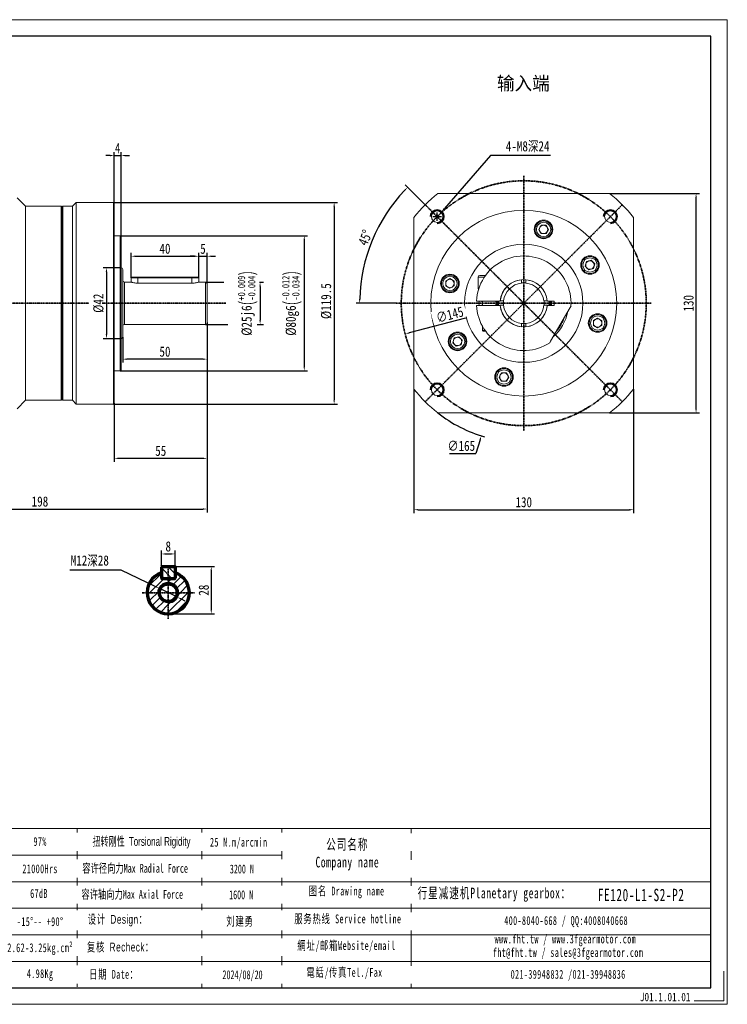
# Model space of a CAD drawing. Header units: millimetres. Extents: x 8115 to 8940, y -589 to -5.
# Tile 4 of 4: x 8521 to 8940, y -589 to -5. Entities that reach past the tile are written whole.
import ezdxf

# ---------------------------------------------------------------- set-up
doc = ezdxf.new("R2010")
doc.units = ezdxf.units.MM
doc.set_wipeout_variables(frame=1)
doc.header["$PDSIZE"] = -5
doc.linetypes.add('CENTER', pattern=[0.6, 0.375, -0.075, 0.075, -0.075])
doc.layers.get('0').update_dxf_attribs({"lineweight": 18})
doc.layers.get('Defpoints').update_dxf_attribs({"lineweight": 18})
for name, color, linetype, lineweight in [('1轮廓实线层', 7, 'Continuous', 70), ('2细线层', 4, 'Continuous', 35), ('3中心线层', 1, 'CENTER', 35), ('5剖面线层', 2, 'Continuous', 35), ('6文字层', 3, 'Continuous', 35), ('7标注层', 4, 'Continuous', 35), ('SLD-0', 7, 'Continuous', 18), ('图框_外框线', 7, 'Continuous', 18)]:
    doc.layers.add(name, color=color, linetype=linetype, lineweight=lineweight)
doc.styles.add('TH_GBDIM', font='txt', dxfattribs={"width": 0.8})
doc.styles.add('标准', font='txt', dxfattribs={"width": 0.667})
doc.styles.add('样式 1', font='txt', dxfattribs={"width": 0.8})
doc.dimstyles.new('TH_GBDIM', dxfattribs={"dimtxt": 3.5, "dimasz": 2.5, "dimexe": 2, "dimexo": 0, "dimgap": 1.5, "dimtad": 1, "dimdec": 1, "dimdsep": 46, "dimtxsty": 'TH_GBDIM', "dimcen": 2.5, "dimdle": 5, "dimclrd": 4, "dimclre": 4, "dimclrt": 3, "dimadec": 0, "dimazin": 0, "dimtfac": 0.714286, "dimtdec": 1, "dimtmove": 0, "dimatfit": 3, "dimfxl": 1, "dimtolj": 1, "dimarcsym": 0})
pattern_1 = [(45, (6325.4587, -3416.504), (-2.245064, 2.245064), [])]

# ---------------------------------------------------------------- blocks, each defined once
blk = doc.blocks.new('*U70')
at = {"layer": '3中心线层'}
blk.add_line((-29.17, -29.17), (29.17, 29.17), dxfattribs=at)
blk = doc.blocks.new('*U69')
at = {"layer": '1轮廓实线层', "color": 0, "linetype": 'ByBlock', "lineweight": -2, "transparency": 16777216}
for p, rotation in [((2440.57, 3244.34), 90), ((2440.57, 3186), 180), ((2498.91, 3186), 270)]:
    blk.add_blockref('*U70', p, dxfattribs=dict(at, rotation=rotation))
blk.add_blockref('*U70', (2498.91, 3244.34), dxfattribs=at)
blk = doc.blocks.new('*D75')
at = {"layer": '7标注层', "color": 4, "lineweight": -2}
for p, q in [((8760.9, -115.05), (8749.13, -103.28)), ((8743.73, -173.39), (8720.09, -173.39))]:
    blk.add_line(p, q, dxfattribs=at)
blk.add_arc((8819.23, -173.39), 97.14, 136.47455, 178.52545, dxfattribs=at)
at = {"layer": '7标注层', "color": 4}
for points in [[(8749.09, -106.78), (8748.5, -106.2), (8750.54, -104.7)], [(8721.7, -170.88), (8722.54, -170.89), (8722.09, -173.39)]]:
    blk.add_solid(points, dxfattribs=at)
at = {"layer": 'Defpoints', "color": 0}
for p in [(8760.9, -115.05), (8735.1, -124.82), (8743.73, -173.39), (8819.23, -173.39), (8894.73, -173.39)]:
    blk.add_point(p, dxfattribs=at)
at = {"layer": '7标注层', "color": 3, "insert": (8725.42, -134.53), "char_height": 6, "attachment_point": 5, "rotation": 67.5, "style": 'TH_GBDIM'}
blk.add_mtext('\\A1;45%%d', dxfattribs=at)
blk = doc.blocks.new('*D76')
at = {"layer": '7标注层', "color": 4, "lineweight": -2}
for p, q in [((8754.23, -224.19), (8754.23, -297.67)), ((8884.23, -224.19), (8884.23, -297.67)), ((8756.73, -295.67), (8881.73, -295.67))]:
    blk.add_line(p, q, dxfattribs=at)
at = {"layer": '7标注层', "color": 4}
for points in [[(8756.73, -295.26), (8756.73, -296.09), (8754.23, -295.67)], [(8881.73, -296.09), (8881.73, -295.26), (8884.23, -295.67)]]:
    blk.add_solid(points, dxfattribs=at)
at = {"layer": 'Defpoints', "color": 0}
for p in [(8754.23, -224.19), (8884.23, -224.19), (8884.23, -295.67)]:
    blk.add_point(p, dxfattribs=at)
at = {"layer": '7标注层', "color": 3, "insert": (8819.23, -291.24), "char_height": 6, "attachment_point": 5, "style": 'TH_GBDIM'}
blk.add_mtext('\\A1;130', dxfattribs=at)
blk = doc.blocks.new('*D77')
at = {"layer": '7标注层', "color": 4, "lineweight": -2}
for p, q in [((8870.04, -108.39), (8923.21, -108.39)), ((8921.21, -235.89), (8921.21, -110.89)), ((8870.04, -238.39), (8923.21, -238.39))]:
    blk.add_line(p, q, dxfattribs=at)
at = {"layer": '7标注层', "color": 4}
for points in [[(8921.63, -110.89), (8920.79, -110.89), (8921.21, -108.39)], [(8920.79, -235.89), (8921.63, -235.89), (8921.21, -238.39)]]:
    blk.add_solid(points, dxfattribs=at)
at = {"layer": 'Defpoints', "color": 0}
for p in [(8870.04, -108.39), (8921.21, -108.39), (8870.04, -238.39)]:
    blk.add_point(p, dxfattribs=at)
at = {"layer": '7标注层', "color": 3, "insert": (8916.78, -173.39), "char_height": 6, "attachment_point": 5, "rotation": 90, "style": 'TH_GBDIM'}
blk.add_mtext('\\A1;130', dxfattribs=at)
blk = doc.blocks.new('*D78')
at = {"layer": '7标注层', "color": 4, "lineweight": -2}
for p, q in [((8799.56, -85.94), (8772.24, -117.23)), ((8835.02, -85.94), (8799.56, -85.94)), ((8765.47, -122.12), (8770.47, -122.12)), ((8767.97, -124.62), (8767.97, -119.62))]:
    blk.add_line(p, q, dxfattribs=at)
at = {"layer": '7标注层', "color": 4}
blk.add_solid([(8771.93, -116.95), (8772.56, -117.5), (8770.6, -119.11)], dxfattribs=at)
at = {"layer": 'Defpoints', "color": 0}
for p in [(8770.6, -119.11), (8765.34, -125.14)]:
    blk.add_point(p, dxfattribs=at)
at = {"layer": '7标注层', "color": 3, "insert": (8821.53, -80.73), "char_height": 6, "attachment_point": 5, "style": 'TH_GBDIM'}
blk.add_mtext('\\A1;{4-M8深24}{}{}', dxfattribs=at)
blk = doc.blocks.new('*D79')
at = {"layer": '7标注层', "color": 4, "lineweight": -2}
for p, q in [((8816.73, -173.39), (8821.73, -173.39)), ((8819.23, -175.89), (8819.23, -170.89)), ((8793.34, -254.35), (8790.8, -262.32)), ((8775.25, -262.32), (8790.8, -262.32))]:
    blk.add_line(p, q, dxfattribs=at)
blk.add_arc((8819.23, -173.39), 82.5, 231.98772, 253.65732, dxfattribs=at)
at = {"layer": '7标注层', "color": 4}
blk.add_solid([(8793.74, -254.48), (8792.95, -254.22), (8794.11, -251.97)], dxfattribs=at)
at = {"layer": 'Defpoints', "color": 0}
for p in [(8844.36, -94.81), (8794.11, -251.97)]:
    blk.add_point(p, dxfattribs=at)
at = {"layer": '7标注层', "color": 3, "insert": (8782.27, -257.89), "char_height": 6, "attachment_point": 5, "style": 'TH_GBDIM'}
blk.add_mtext('\\A1;{∅165}{}{}', dxfattribs=at)
blk = doc.blocks.new('*D80')
at = {"layer": '7标注层', "color": 4, "lineweight": -2}
for p, q in [((8550.6, -331.22), (8580.76, -331.22)), ((8580.76, -331.22), (8601.18, -341.12)), ((8614.22, -347.45), (8603.43, -342.21)), ((8616.47, -348.54), (8618.72, -349.63))]:
    blk.add_line(p, q, dxfattribs=at)
at = {"layer": '7标注层', "color": 4}
for points in [[(8600.99, -341.5), (8601.36, -340.75), (8603.43, -342.21)], [(8616.65, -348.16), (8616.29, -348.91), (8614.22, -347.45)]]:
    blk.add_solid(points, dxfattribs=at)
at = {"layer": 'Defpoints', "color": 0}
for p in [(8603.43, -342.21), (8614.22, -347.45)]:
    blk.add_point(p, dxfattribs=at)
at = {"layer": '7标注层', "color": 3, "insert": (8562.39, -326.02), "char_height": 6, "attachment_point": 5, "style": 'TH_GBDIM'}
blk.add_mtext('\\A1;{M12深28}{}{}', dxfattribs=at)
blk = doc.blocks.new('*D81')
at = {"layer": '7标注层', "color": 4, "lineweight": -2}
for p, q in [((8604.82, -329.73), (8604.82, -319.88)), ((8612.82, -329.73), (8612.82, -319.88)), ((8607.32, -321.88), (8610.32, -321.88))]:
    blk.add_line(p, q, dxfattribs=at)
at = {"layer": '7标注层', "color": 4}
for points in [[(8607.32, -321.46), (8607.32, -322.29), (8604.82, -321.88)], [(8610.32, -322.29), (8610.32, -321.46), (8612.82, -321.88)]]:
    blk.add_solid(points, dxfattribs=at)
at = {"layer": 'Defpoints', "color": 0}
for p in [(8612.82, -321.88), (8604.82, -329.73), (8612.82, -329.73)]:
    blk.add_point(p, dxfattribs=at)
at = {"layer": '7标注层', "color": 3, "insert": (8608.82, -317.44), "char_height": 6, "attachment_point": 5, "style": 'TH_GBDIM'}
blk.add_mtext('\\A1;8', dxfattribs=at)
blk = doc.blocks.new('*D82')
at = {"layer": '7标注层', "color": 4, "lineweight": -2}
for p, q in [((8612.42, -329.33), (8636.28, -329.33)), ((8634.28, -331.83), (8634.28, -354.83)), ((8608.82, -357.33), (8636.28, -357.33))]:
    blk.add_line(p, q, dxfattribs=at)
at = {"layer": '7标注层', "color": 4}
for points in [[(8634.69, -331.83), (8633.86, -331.83), (8634.28, -329.33)], [(8633.86, -354.83), (8634.69, -354.83), (8634.28, -357.33)]]:
    blk.add_solid(points, dxfattribs=at)
at = {"layer": 'Defpoints', "color": 0}
for p in [(8612.42, -329.33), (8608.82, -357.33), (8634.28, -357.33)]:
    blk.add_point(p, dxfattribs=at)
at = {"layer": '7标注层', "color": 3, "insert": (8629.85, -343.33), "char_height": 6, "attachment_point": 5, "rotation": 90, "style": 'TH_GBDIM'}
blk.add_mtext('\\A1;28', dxfattribs=at)
blk = doc.blocks.new('*D87')
at = {"layer": '7标注层', "color": 4, "lineweight": -2}
for p, q in [((8630.87, -160.89), (8641.67, -160.89)), ((8662.85, -160.89), (8665.17, -160.89)), ((8663.17, -163.39), (8663.17, -183.39)), ((8630.87, -185.89), (8644.11, -185.89)), ((8661.39, -185.89), (8665.17, -185.89))]:
    blk.add_line(p, q, dxfattribs=at)
at = {"layer": '7标注层', "color": 4}
for points in [[(8663.59, -163.39), (8662.76, -163.39), (8663.17, -160.89)], [(8662.76, -183.39), (8663.59, -183.39), (8663.17, -185.89)]]:
    blk.add_solid(points, dxfattribs=at)
at = {"layer": 'Defpoints', "color": 0}
for p in [(8630.87, -160.89), (8630.87, -185.89), (8663.17, -185.89)]:
    blk.add_point(p, dxfattribs=at)
at = {"layer": '7标注层', "color": 3, "insert": (8655.9, -173.39), "char_height": 6, "attachment_point": 5, "rotation": 90, "style": 'TH_GBDIM'}
blk.add_mtext('\\A1;{%%c25}{}{j6\\H0.7143x;{\\H2x;\\W0.5;(}\\S+0.009^ -0.004;{\\H2x;\\W0.5;)}}', dxfattribs=at)
blk = doc.blocks.new('*D88')
at = {"layer": '7标注层', "color": 4, "lineweight": -2}
for p, q in [((8580.37, -133.39), (8691.32, -133.39)), ((8689.32, -135.89), (8689.32, -210.89)), ((8580.37, -213.39), (8691.32, -213.39))]:
    blk.add_line(p, q, dxfattribs=at)
at = {"layer": '7标注层', "color": 4}
for points in [[(8689.73, -135.89), (8688.9, -135.89), (8689.32, -133.39)], [(8688.9, -210.89), (8689.73, -210.89), (8689.32, -213.39)]]:
    blk.add_solid(points, dxfattribs=at)
at = {"layer": 'Defpoints', "color": 0}
for p in [(8580.37, -133.39), (8580.37, -213.39), (8689.32, -213.39)]:
    blk.add_point(p, dxfattribs=at)
at = {"layer": '7标注层', "color": 3, "insert": (8682.05, -173.39), "char_height": 6, "attachment_point": 5, "rotation": 90, "style": 'TH_GBDIM'}
blk.add_mtext('\\A1;{%%c80}{}{g6\\H0.7143x;{\\H2x;\\W0.5;(}\\S-0.012^ -0.034;{\\H2x;\\W0.5;)}}', dxfattribs=at)
blk = doc.blocks.new('*D89')
at = {"layer": '7标注层', "color": 4, "lineweight": -2}
for p, q in [((8586.87, -158.29), (8586.87, -143.56)), ((8589.37, -145.56), (8624.37, -145.56)), ((8626.87, -158.29), (8626.87, -143.56))]:
    blk.add_line(p, q, dxfattribs=at)
at = {"layer": '7标注层', "color": 4}
for points in [[(8589.37, -145.14), (8589.37, -145.98), (8586.87, -145.56)], [(8624.37, -145.98), (8624.37, -145.14), (8626.87, -145.56)]]:
    blk.add_solid(points, dxfattribs=at)
at = {"layer": 'Defpoints', "color": 0}
for p in [(8626.87, -145.56), (8586.87, -158.29), (8626.87, -158.29)]:
    blk.add_point(p, dxfattribs=at)
at = {"layer": '7标注层', "color": 3, "insert": (8606.87, -141.13), "char_height": 6, "attachment_point": 5, "style": 'TH_GBDIM'}
blk.add_mtext('\\A1;40', dxfattribs=at)
blk = doc.blocks.new('*D90')
at = {"layer": '7标注层', "color": 4, "lineweight": -2}
for p, q in [((8624.37, -145.56), (8621.87, -145.56)), ((8626.87, -158.29), (8626.87, -143.56)), ((8626.87, -145.56), (8631.87, -145.56)), ((8631.87, -161.89), (8631.87, -143.56)), ((8634.37, -145.56), (8636.87, -145.56))]:
    blk.add_line(p, q, dxfattribs=at)
at = {"layer": '7标注层', "color": 4}
for points in [[(8624.37, -145.98), (8624.37, -145.14), (8626.87, -145.56)], [(8634.37, -145.14), (8634.37, -145.98), (8631.87, -145.56)]]:
    blk.add_solid(points, dxfattribs=at)
at = {"layer": 'Defpoints', "color": 0}
for p in [(8631.87, -145.56), (8626.87, -158.29), (8631.87, -161.89)]:
    blk.add_point(p, dxfattribs=at)
at = {"layer": '7标注层', "color": 3, "insert": (8629.37, -141.16), "char_height": 6, "attachment_point": 5, "style": 'TH_GBDIM'}
blk.add_mtext('\\A1;5', dxfattribs=at)
blk = doc.blocks.new('*D91')
at = {"layer": '7标注层', "color": 4, "lineweight": -2}
for p, q in [((8574.37, -85.94), (8571.87, -85.94)), ((8576.87, -114.14), (8576.87, -83.94)), ((8576.87, -85.94), (8580.87, -85.94)), ((8580.87, -133.89), (8580.87, -83.94)), ((8583.37, -85.94), (8585.87, -85.94))]:
    blk.add_line(p, q, dxfattribs=at)
at = {"layer": '7标注层', "color": 4}
for points in [[(8574.37, -86.35), (8574.37, -85.52), (8576.87, -85.94)], [(8583.37, -85.52), (8583.37, -86.35), (8580.87, -85.94)]]:
    blk.add_solid(points, dxfattribs=at)
at = {"layer": 'Defpoints', "color": 0}
for p in [(8580.87, -85.94), (8576.87, -114.14), (8580.87, -133.89)]:
    blk.add_point(p, dxfattribs=at)
at = {"layer": '7标注层', "color": 3, "insert": (8578.87, -81.54), "char_height": 6, "attachment_point": 5, "style": 'TH_GBDIM'}
blk.add_mtext('\\A1;4', dxfattribs=at)
blk = doc.blocks.new('*D92')
at = {"layer": '7标注层', "color": 4, "lineweight": -2}
for p, q in [((8631.87, -184.89), (8631.87, -208.51)), ((8581.87, -193.39), (8581.87, -208.51)), ((8629.37, -206.51), (8584.37, -206.51))]:
    blk.add_line(p, q, dxfattribs=at)
at = {"layer": '7标注层', "color": 4}
for points in [[(8584.37, -206.09), (8584.37, -206.93), (8581.87, -206.51)], [(8629.37, -206.93), (8629.37, -206.09), (8631.87, -206.51)]]:
    blk.add_solid(points, dxfattribs=at)
at = {"layer": 'Defpoints', "color": 0}
for p in [(8631.87, -184.89), (8581.87, -193.39), (8581.87, -206.51)]:
    blk.add_point(p, dxfattribs=at)
at = {"layer": '7标注层', "color": 3, "insert": (8606.87, -202.08), "char_height": 6, "attachment_point": 5, "style": 'TH_GBDIM'}
blk.add_mtext('\\A1;50', dxfattribs=at)
blk = doc.blocks.new('*D93')
at = {"layer": '7标注层', "color": 4, "lineweight": -2}
for p, q in [((8631.87, -184.89), (8631.87, -267.25)), ((8576.87, -232.64), (8576.87, -267.25)), ((8629.37, -265.25), (8579.37, -265.25))]:
    blk.add_line(p, q, dxfattribs=at)
at = {"layer": '7标注层', "color": 4}
for points in [[(8579.37, -264.84), (8579.37, -265.67), (8576.87, -265.25)], [(8629.37, -265.67), (8629.37, -264.84), (8631.87, -265.25)]]:
    blk.add_solid(points, dxfattribs=at)
at = {"layer": 'Defpoints', "color": 0}
for p in [(8631.87, -184.89), (8576.87, -232.64), (8576.87, -265.25)]:
    blk.add_point(p, dxfattribs=at)
at = {"layer": '7标注层', "color": 3, "insert": (8604.37, -260.85), "char_height": 6, "attachment_point": 5, "style": 'TH_GBDIM'}
blk.add_mtext('\\A1;55', dxfattribs=at)
blk = doc.blocks.new('*D94')
at = {"layer": '7标注层', "color": 4, "lineweight": -2}
for p, q in [((8631.87, -184.89), (8631.87, -297.27)), ((8433.87, -237.89), (8433.87, -297.27)), ((8436.37, -295.27), (8629.37, -295.27))]:
    blk.add_line(p, q, dxfattribs=at)
at = {"layer": '7标注层', "color": 4}
for points in [[(8436.37, -294.86), (8436.37, -295.69), (8433.87, -295.27)], [(8629.37, -295.69), (8629.37, -294.86), (8631.87, -295.27)]]:
    blk.add_solid(points, dxfattribs=at)
at = {"layer": 'Defpoints', "color": 0}
for p in [(8631.87, -184.89), (8433.87, -237.89), (8631.87, -295.27)]:
    blk.add_point(p, dxfattribs=at)
at = {"layer": '7标注层', "color": 3, "insert": (8532.87, -290.84), "char_height": 6, "attachment_point": 5, "style": 'TH_GBDIM'}
blk.add_mtext('\\A1;198', dxfattribs=at)
blk = doc.blocks.new('*D95')
at = {"layer": '7标注层', "color": 4, "lineweight": -2}
for p, q in [((8576.37, -113.64), (8709.01, -113.64)), ((8707.01, -116.14), (8707.01, -230.64)), ((8576.37, -233.14), (8709.01, -233.14))]:
    blk.add_line(p, q, dxfattribs=at)
at = {"layer": '7标注层', "color": 4}
for points in [[(8707.42, -116.14), (8706.59, -116.14), (8707.01, -113.64)], [(8706.59, -230.64), (8707.42, -230.64), (8707.01, -233.14)]]:
    blk.add_solid(points, dxfattribs=at)
at = {"layer": 'Defpoints', "color": 0}
for p in [(8576.37, -113.64), (8576.37, -233.14), (8707.01, -233.14)]:
    blk.add_point(p, dxfattribs=at)
at = {"layer": '7标注层', "color": 3, "insert": (8702.35, -172.16), "char_height": 6, "attachment_point": 5, "rotation": 90, "style": 'TH_GBDIM'}
blk.add_mtext('\\A1;{%%c119.5}{}{}', dxfattribs=at)
blk = doc.blocks.new('*D72')
at = {"layer": '7标注层', "color": 4, "lineweight": -2}
for p, q in [((8580.87, -152.39), (8570.24, -152.39)), ((8572.24, -154.89), (8572.24, -191.89)), ((8580.87, -194.39), (8570.24, -194.39))]:
    blk.add_line(p, q, dxfattribs=at)
at = {"layer": '7标注层', "color": 4}
for points in [[(8572.65, -154.89), (8571.82, -154.89), (8572.24, -152.39)], [(8571.82, -191.89), (8572.65, -191.89), (8572.24, -194.39)]]:
    blk.add_solid(points, dxfattribs=at)
at = {"layer": 'Defpoints', "color": 0}
for p in [(8580.87, -152.39), (8572.24, -194.39), (8580.87, -194.39)]:
    blk.add_point(p, dxfattribs=at)
at = {"layer": '7标注层', "color": 3, "insert": (8567.58, -173.39), "char_height": 6, "attachment_point": 5, "rotation": 90, "style": 'TH_GBDIM'}
blk.add_mtext('\\A1;{%%c42}{}{}', dxfattribs=at)
blk = doc.blocks.new('*D73')
at = {"layer": '7标注层', "color": 4, "lineweight": -2}
blk.add_line((8784.8, -182.32), (8751.48, -190.97), dxfattribs=at)
at = {"layer": '7标注层', "color": 4}
blk.add_solid([(8751.37, -190.57), (8751.58, -191.37), (8749.06, -191.6)], dxfattribs=at)
at = {"layer": 'Defpoints', "color": 0}
for p in [(8889.41, -155.18), (8749.06, -191.6)]:
    blk.add_point(p, dxfattribs=at)
at = {"layer": '7标注层', "color": 3, "insert": (8775.44, -180.19), "char_height": 6, "attachment_point": 5, "rotation": 14.5467, "style": 'TH_GBDIM'}
blk.add_mtext('\\A1;∅145', dxfattribs=at)

msp = doc.modelspace()

# ---------------------------------------------------------------- hatches: boundary and pattern name
at = {"layer": '5剖面线层'}
h = msp.add_hatch(dxfattribs=at)
h.set_pattern_fill('ANSI31', color=256, angle=90)
h.set_pattern_definition([(135, (6325.4587, -3416.504), (-2.245064, -2.245064), [])])
h.paths.add_polyline_path([(8612.82, -329.73), (8612.42, -329.33), (8608.82, -329.33), (8608.82, -336.33), (8612.42, -336.33), (8612.82, -335.93)])
h.paths.add_polyline_path([(8608.82, -329.33), (8605.22, -329.33), (8604.82, -329.73), (8604.82, -335.93), (8605.22, -336.33), (8608.82, -336.33)])
h = msp.add_hatch(dxfattribs=at)
h.set_pattern_fill('ANSI31', color=256)
h.set_pattern_definition(pattern_1)
h.paths.add_polyline_path([(8612.82, -332.99), (8612.82, -335.93), (8612.82, -336.33), (8612.42, -336.33), (8608.82, -336.33), (8608.82, -338.83, -1), (8608.82, -350.83), (8608.82, -357.33, 0.84909)])
h.paths.add_polyline_path([(8621.32, -344.83), (8614.82, -344.83, -0.414214), (8608.82, -350.83), (8608.82, -357.33, 0.414214)], flags=17)
h.paths.add_polyline_path([(8608.82, -350.83), (8608.82, -350.08, -0.414214), (8603.57, -344.83), (8596.32, -344.83, 0.414214), (8608.82, -357.33)])
h.paths.add_polyline_path([(8608.82, -336.33), (8605.22, -336.33), (8604.82, -336.33), (8604.82, -335.93), (8604.82, -332.99, 0.321725), (8596.32, -344.83), (8602.82, -344.83, -0.414214), (8608.82, -338.83)])
h.paths.add_polyline_path([(8608.82, -339.58), (8608.82, -338.83, 0.414214), (8602.82, -344.83), (8603.57, -344.83, -0.414214)], flags=17)
h.paths.add_polyline_path([(8608.82, -338.83), (8608.82, -339.58, -0.414214), (8614.07, -344.83, -0.414214), (8608.82, -350.08), (8608.82, -350.83, 1)], flags=17)
h = msp.add_hatch(dxfattribs=at)
h.set_pattern_fill('ANSI31', color=256)
h.set_pattern_definition(pattern_1)
h.paths.add_polyline_path([(8608.82, -350.83), (8608.82, -357.33, 0.414214), (8621.32, -344.83), (8614.82, -344.83, -0.414214)])

# ---------------------------------------------------------------- linework, layer by layer
at = {"color": 7, "linetype": 'Continuous', "lineweight": 15}
for p, q in [((8768.43, -108.39), (8870.04, -108.39)), ((8524.37, -115.89), (8519.37, -110.89)), ((8545.37, -115.89), (8524.37, -115.89)), ((8524.37, -115.89), (8524.37, -230.89)), ((8545.87, -116.39), (8545.37, -115.89)), ((8545.37, -173.39), (8545.37, -115.89)), ((8546.37, -115.89), (8545.87, -116.39)), ((8545.87, -230.39), (8545.87, -116.39)), ((8545.87, -116.39), (8545.87, -173.39)), ((8552.12, -115.89), (8546.37, -115.89)), ((8546.37, -115.89), (8546.37, -230.89)), ((8554.37, -113.64), (8552.12, -115.89)), ((8552.12, -230.89), (8552.12, -115.89)), ((8576.37, -113.64), (8554.37, -113.64)), ((8554.37, -233.14), (8554.37, -113.64)), ((8576.87, -114.14), (8576.37, -113.64)), ((8576.37, -233.14), (8576.37, -113.64)), ((8576.87, -114.14), (8576.87, -232.64)), ((8754.23, -224.19), (8754.23, -122.58)), ((8828.06, -129.68), (8829.5, -127.18)), ((8829.5, -127.18), (8832.39, -127.18)), ((8832.39, -127.18), (8833.83, -129.68)), ((8884.23, -122.58), (8884.23, -224.19)), ((8580.37, -133.39), (8576.87, -133.39)), ((8580.87, -133.89), (8580.37, -133.39)), ((8580.37, -213.39), (8580.37, -133.39)), ((8580.87, -133.89), (8580.87, -212.89)), ((8829.5, -132.18), (8828.06, -129.68)), ((8832.39, -132.18), (8829.5, -132.18)), ((8833.83, -129.68), (8832.39, -132.18)), ((8855.63, -151.51), (8856.38, -148.72)), ((8857.67, -153.55), (8855.63, -151.51)), ((8856.38, -148.72), (8859.17, -147.97)), ((8859.17, -147.97), (8861.21, -150.02)), ((8861.21, -150.02), (8860.46, -152.8)), ((8581.87, -153.39), (8581.87, -173.39)), ((8793.23, -156.89), (8796.61, -156.89)), ((8860.46, -152.8), (8857.67, -153.55)), ((8586.87, -160.89), (8582.87, -160.89)), ((8587.27, -157.89), (8586.87, -158.29)), ((8586.87, -158.29), (8586.87, -160.89)), ((8590.87, -158.29), (8586.87, -158.29)), ((8587.27, -157.89), (8590.87, -157.89)), ((8590.87, -157.89), (8590.87, -158.29)), ((8590.87, -157.89), (8622.87, -157.89)), ((8622.87, -158.29), (8590.87, -158.29)), ((8622.87, -161.55), (8590.87, -161.55)), ((8622.87, -158.29), (8622.87, -157.89)), ((8622.87, -157.89), (8626.47, -157.89)), ((8626.87, -158.29), (8622.87, -158.29)), ((8626.87, -158.29), (8626.47, -157.89)), ((8626.87, -160.89), (8626.87, -158.29)), ((8630.87, -160.89), (8626.87, -160.89)), ((8631.87, -161.89), (8631.87, -173.39)), ((8773.02, -160.23), (8775.52, -158.79)), ((8773.02, -163.12), (8773.02, -160.23)), ((8775.52, -164.56), (8773.02, -163.12)), ((8775.52, -158.79), (8778.02, -160.23)), ((8778.02, -163.12), (8775.52, -164.56)), ((8778.02, -160.23), (8778.02, -163.12)), ((8792.23, -157.89), (8792.23, -164.89)), ((8817.98, -159.44), (8817.98, -159.95)), ((8817.98, -159.95), (8817.98, -160.87)), ((8817.98, -160.87), (8817.98, -161.45)), ((8820.48, -159.95), (8820.48, -159.44)), ((8820.48, -160.87), (8820.48, -159.95)), ((8820.48, -161.45), (8820.48, -160.87)), ((8792.55, -164.89), (8792.23, -164.89)), ((8545.37, -230.89), (8545.37, -173.39)), ((8545.87, -173.39), (8545.87, -230.39)), ((8581.87, -173.39), (8581.87, -193.39)), ((8631.87, -173.39), (8631.87, -184.89)), ((8791.76, -172.14), (8791.26, -172.14)), ((8791.26, -174.64), (8791.76, -174.64)), ((8804.79, -172.14), (8791.76, -172.14)), ((8791.76, -174.64), (8804.79, -174.64)), ((8792.73, -173.39), (8792.76, -172.14)), ((8792.76, -174.64), (8792.73, -173.39)), ((8794.73, -172.14), (8794.73, -174.64)), ((8802.73, -174.64), (8802.73, -172.14)), ((8803.48, -173.39), (8803.53, -172.14)), ((8803.53, -174.64), (8803.48, -173.39)), ((8804.03, -172.14), (8803.98, -173.39)), ((8803.98, -173.39), (8804.03, -174.64)), ((8804.72, -174.56), (8804.28, -174.56)), ((8805.29, -172.14), (8804.79, -172.14)), ((8804.79, -174.64), (8805.29, -174.64)), ((8805.28, -174.56), (8805.78, -174.56)), ((8805.8, -172.06), (8805.3, -172.06)), ((8805.78, -174.56), (8806.71, -174.56)), ((8806.72, -172.06), (8805.8, -172.06)), ((8806.71, -174.56), (8807.29, -174.56)), ((8807.31, -172.06), (8806.72, -172.06)), ((8831.74, -172.06), (8831.16, -172.06)), ((8831.17, -174.56), (8831.75, -174.56)), ((8832.67, -172.06), (8831.74, -172.06)), ((8831.75, -174.56), (8832.68, -174.56)), ((8833.17, -172.06), (8832.67, -172.06)), ((8832.68, -174.56), (8833.18, -174.56)), ((8833.68, -172.14), (8833.18, -172.14)), ((8833.18, -174.64), (8833.68, -174.64)), ((8837.23, -172.14), (8833.68, -172.14)), ((8833.68, -174.64), (8837.23, -174.64)), ((8834.19, -174.56), (8833.74, -174.56)), ((8837.23, -174.64), (8837.23, -172.14)), ((8835.15, -195.81), (8846.61, -175.97)), ((8847.19, -174.97), (8846.61, -175.97)), ((8582.87, -185.89), (8630.87, -185.89)), ((8817.98, -185.32), (8817.98, -185.9)), ((8817.98, -185.9), (8817.98, -186.83)), ((8820.48, -185.9), (8820.48, -185.32)), ((8820.48, -186.83), (8820.48, -185.9)), ((8860.44, -183.66), (8862.94, -182.21)), ((8860.44, -186.54), (8860.44, -183.66)), ((8862.94, -187.99), (8860.44, -186.54)), ((8862.94, -182.21), (8865.44, -183.66)), ((8865.44, -186.54), (8862.94, -187.99)), ((8865.44, -183.66), (8865.44, -186.54)), ((8794.73, -186.94), (8794.73, -189.49)), ((8794.73, -189.49), (8795.13, -189.89)), ((8794.73, -189.49), (8796.32, -189.49)), ((8796.61, -189.89), (8795.13, -189.89)), ((8817.98, -186.83), (8817.98, -187.33)), ((8820.48, -187.33), (8820.48, -186.83)), ((8777.26, -196.76), (8778, -193.97)), ((8779.3, -198.8), (8777.26, -196.76)), ((8778, -193.97), (8780.79, -193.22)), ((8782.09, -198.05), (8779.3, -198.8)), ((8780.79, -193.22), (8782.83, -195.27)), ((8782.83, -195.27), (8782.09, -198.05)), ((8835.15, -195.81), (8834.58, -196.81)), ((8576.87, -213.39), (8580.37, -213.39)), ((8580.37, -213.39), (8580.87, -212.89)), ((8804.63, -217.1), (8806.08, -214.6)), ((8806.08, -214.6), (8808.96, -214.6)), ((8808.96, -214.6), (8810.41, -217.1)), ((8806.08, -219.6), (8804.63, -217.1)), ((8808.96, -219.6), (8806.08, -219.6)), ((8810.41, -217.1), (8808.96, -219.6)), ((8519.37, -235.89), (8524.37, -230.89)), ((8524.37, -230.89), (8545.37, -230.89)), ((8545.37, -230.89), (8545.87, -230.39)), ((8545.87, -230.39), (8546.37, -230.89)), ((8546.37, -230.89), (8552.12, -230.89)), ((8552.12, -230.89), (8554.37, -233.14)), ((8554.37, -233.14), (8576.37, -233.14)), ((8576.37, -233.14), (8576.87, -232.64)), ((8870.04, -238.39), (8768.43, -238.39))]:
    msp.add_line(p, q, dxfattribs=at)
at = {"color": 8, "linetype": 'Continuous', "lineweight": 15}
for p, q in [((8582.87, -160.89), (8582.87, -173.39)), ((8590.87, -161.55), (8590.87, -158.29)), ((8622.87, -161.55), (8622.87, -158.29)), ((8630.87, -173.39), (8630.87, -160.89)), ((8795.91, -157.89), (8792.23, -157.89)), ((8582.87, -173.39), (8582.87, -185.89)), ((8630.87, -185.89), (8630.87, -173.39))]:
    msp.add_line(p, q, dxfattribs=at)
at = {"color": 8, "linetype": 'Continuous', "lineweight": 15, "flags": 128}
for points in [[(8802.88, -174.64), (8802.84, -173.94), (8802.88, -172.14)], [(8835.58, -172.14), (8835.63, -173.74), (8835.58, -174.64)]]:
    msp.add_lwpolyline(points, dxfattribs=at)
at = {"color": 7, "linetype": 'Continuous', "lineweight": 15, "flags": 128}
for points in [[(8834.93, -172.14), (8834.98, -173.39), (8834.93, -174.64)], [(8835.18, -174.64), (8835.23, -173.73), (8835.18, -172.14)], [(8838.46, -190.08), (8838.51, -190.05), (8838.66, -189.9)]]:
    msp.add_lwpolyline(points, dxfattribs=at)
at = {"color": 7, "linetype": 'Continuous', "lineweight": 15}
for centre, radius in [((8819.23, -173.39), 55), ((8767.97, -122.12), 3.4), ((8870.5, -122.12), 3.4), ((8830.94, -129.68), 5.5), ((8830.94, -129.68), 5), ((8830.94, -129.68), 4.25), ((8819.23, -173.39), 35), ((8858.42, -150.76), 5.5), ((8858.42, -150.76), 5), ((8858.42, -150.76), 4.25), ((8775.52, -161.68), 5.5), ((8775.52, -161.68), 5), ((8775.52, -161.68), 4.25), ((8862.94, -185.1), 5.5), ((8862.94, -185.1), 5), ((8862.94, -185.1), 4.25), ((8780.04, -196.01), 5.5), ((8780.04, -196.01), 5), ((8780.04, -196.01), 4.25), ((8807.52, -217.1), 5.5), ((8807.52, -217.1), 5), ((8807.52, -217.1), 4.25), ((8767.97, -224.65), 3.4), ((8870.5, -224.65), 3.4)]:
    msp.add_circle(centre, radius, dxfattribs=at)
for centre, radius, start, end in [((8819.23, -173.39), 82.5, 128.01228, 141.98772), ((8819.23, -173.39), 82.5, 38.01228, 51.98772), ((8830.94, -129.68), 2.5, 90, 150), ((8830.94, -129.68), 2.5, 30, 90), ((8830.94, -129.68), 2.5, 150, 210), ((8830.94, -129.68), 2.5, 210, 270), ((8830.94, -129.68), 2.5, 270, 330), ((8830.94, -129.68), 2.5, 330, 30), ((8819.23, -173.39), 28, 356.7655, 177.4413), ((8858.42, -150.76), 2.5, 165, 225), ((8858.42, -150.76), 2.5, 105, 165), ((8858.42, -150.76), 2.5, 45, 105), ((8858.42, -150.76), 2.5, 285, 345), ((8858.42, -150.76), 2.5, 345, 45), ((8580.87, -153.39), 1, 0, 90), ((8793.23, -157.89), 1, 90, 180), ((8858.42, -150.76), 2.5, 225, 285), ((8582.87, -159.89), 1, 180, 270), ((8630.87, -161.89), 1, 0, 90), ((8775.52, -161.68), 2.5, 120, 180), ((8775.52, -161.68), 2.5, 180, 240), ((8775.52, -161.68), 2.5, 60, 120), ((8775.52, -161.68), 2.5, 0, 60), ((8775.52, -161.68), 2.5, 300, 0), ((8819.23, -173.39), 14, 5.12252, 174.87748), ((8819.23, -173.39), 14, 95.12252, 174.56813), ((8819.23, -173.39), 12, 95.97916, 173.65937), ((8819.23, -173.39), 12.1, 84.07044, 95.92956), ((8819.23, -173.39), 14, 5.43187, 84.87748), ((8819.23, -173.39), 12, 6.34063, 84.02084), ((8775.52, -161.68), 2.5, 240, 300), ((8819.23, -173.39), 28, 182.5587, 303.2345), ((8794.81, -175.37), 1, 94.58705, 133.28456), ((8794.82, -171.37), 1, 230.5375, 265.20537), ((8819.23, -173.39), 16, 175.5192, 184.4808), ((8819.23, -173.39), 15, 174.93124, 184.49174), ((8819.23, -173.39), 14, 184.81331, 264.87748), ((8819.23, -173.39), 14, 185.12252, 354.87748), ((8819.23, -173.39), 12.1, 173.71199, 185.57135), ((8819.23, -173.39), 12, 185.61792, 264.02084), ((8819.23, -173.39), 12, 275.97916, 354.38208), ((8819.23, -173.39), 14, 275.12252, 355.18669), ((8819.23, -173.39), 12.1, 354.42865, 6.28801), ((8819.23, -173.39), 15, 355.50826, 5.06876), ((8819.23, -173.39), 15.25, 355.29835, 4.70165), ((8819.23, -173.39), 26.5, 310.62996, 349.37004), ((8582.87, -186.89), 1, 90, 180), ((8630.87, -184.89), 1, 270, 0), ((8819.23, -173.39), 12.1, 264.07044, 275.92956), ((8819.23, -173.39), 25.5, 319.6307, 341.36488), ((8862.94, -185.1), 2.5, 120, 180), ((8862.94, -185.1), 2.5, 180, 240), ((8862.94, -185.1), 2.5, 60, 120), ((8862.94, -185.1), 2.5, 0, 60), ((8862.94, -185.1), 2.5, 300, 0), ((8862.94, -185.1), 2.5, 240, 300), ((8580.87, -193.39), 1, 270, 0), ((8780.04, -196.01), 2.5, 165, 225), ((8780.04, -196.01), 2.5, 105, 165), ((8780.04, -196.01), 2.5, 225, 285), ((8780.04, -196.01), 2.5, 45, 105), ((8780.04, -196.01), 2.5, 285, 345), ((8780.04, -196.01), 2.5, 345, 45), ((8807.52, -217.1), 2.5, 90, 150), ((8807.52, -217.1), 2.5, 30, 90), ((8807.52, -217.1), 2.5, 150, 210), ((8807.52, -217.1), 2.5, 210, 270), ((8807.52, -217.1), 2.5, 270, 330), ((8807.52, -217.1), 2.5, 330, 30), ((8819.23, -173.39), 82.5, 218.01228, 231.98772), ((8819.23, -173.39), 82.5, 308.01228, 321.98772)]:
    msp.add_arc(centre, radius, start, end, dxfattribs=at)
for points, knots in [([(8590.87, -161.55), (8590.44, -161.53), (8589.56, -161.5), (8588.39, -161.3), (8587.48, -161.08), (8586.93, -160.91), (8586.92, -160.9), (8586.92, -160.9)], [0, 0, 0, 0, 0.207258, 0.41425, 0.62803, 0.846802, 1, 1, 1, 1]), ([(8626.83, -160.9), (8626.84, -160.9), (8626.9, -160.88), (8626.57, -160.98), (8625.88, -161.18), (8624.81, -161.41), (8623.74, -161.53), (8623.08, -161.54), (8622.87, -161.55)], [0, 0, 0, 0, 0.058395, 0.26223, 0.468705, 0.684177, 0.902164, 1, 1, 1, 1])]:
    msp.add_open_spline(points, degree=3, knots=knots, dxfattribs=at)
at = {"layer": '1轮廓实线层'}
for p, q in [((8605.22, -329.33), (8604.82, -329.73)), ((8604.82, -329.73), (8604.82, -335.93)), ((8605.22, -329.33), (8612.42, -329.33)), ((8612.82, -329.73), (8612.42, -329.33)), ((8612.82, -329.73), (8612.82, -335.93)), ((8604.82, -335.93), (8605.22, -336.33)), ((8604.82, -335.93), (8604.82, -336.33)), ((8604.82, -336.33), (8605.22, -336.33)), ((8605.22, -336.33), (8612.42, -336.33)), ((8612.42, -336.33), (8612.82, -335.93)), ((8612.42, -336.33), (8612.82, -336.33)), ((8612.82, -336.33), (8612.82, -335.93))]:
    msp.add_line(p, q, dxfattribs=at)
msp.add_circle((8608.82, -344.83), 5.25, dxfattribs=at)
msp.add_arc((8608.82, -344.83), 12.5, 108.66292, 71.33708, dxfattribs=at)
at = {"layer": '2细线层'}
for centre, radius in [((8767.97, -122.12), 4), ((8870.5, -122.12), 4), ((8767.97, -224.65), 4), ((8870.5, -224.65), 4), ((8608.82, -344.83), 6)]:
    msp.add_arc(centre, radius, 270, 180, dxfattribs=at)
at = {"layer": '3中心线层'}
for p, q in [((8819.23, -97.89), (8819.23, -248.89)), ((8424.51, -173.39), (8642.87, -173.39)), ((8743.73, -173.39), (8894.73, -173.39)), ((8608.82, -329.33), (8608.82, -360.33)), ((8593.32, -344.83), (8624.32, -344.83))]:
    msp.add_line(p, q, dxfattribs=at)
msp.add_circle((8819.23, -173.39), 72.5, dxfattribs=at)
at = {"layer": '图框_外框线'}
for p, q in [((8187.92, -484.53), (8929.87, -484.53)), ((8554.91, -484.53), (8554.91, -578.25)), ((8628.61, -484.53), (8628.61, -578.77)), ((8676.02, -484.53), (8676.02, -578.77)), ((8752.62, -484.53), (8752.62, -578.77)), ((8259.02, -500.25), (8676.02, -500.25)), ((8187.92, -515.98), (8929.87, -515.98)), ((8259.02, -531.7), (8929.87, -531.7)), ((8259.02, -547.42), (8929.87, -547.42)), ((8259.02, -563.15), (8929.87, -563.15))]:
    msp.add_line(p, q, dxfattribs=at)
at = {"layer": '图框_外框线', "color": 3}
msp.add_lwpolyline([(8115.08, -588.59), (8939.69, -588.59), (8939.69, -5.47), (8115.08, -5.47)], close=True, dxfattribs=at)
at = {"layer": '图框_外框线', "color": 3, "lineweight": 25}
msp.add_lwpolyline([(8164.16, -578.77), (8929.87, -578.77), (8929.87, -15.29), (8164.16, -15.29)], close=True, dxfattribs=at)
at = {"layer": '图框_外框线', "color": 3}
msp.add_lwpolyline([(8937.73, -568.95), (8937.73, -586.62), (8920.06, -586.62)], dxfattribs=at)

# ---------------------------------------------------------------- block references
at = {"layer": '1轮廓实线层'}
msp.add_blockref('*U69', (6349.49, -3388.56), dxfattribs=at)

# ---------------------------------------------------------------- texts
at = {"layer": '6文字层', "insert": (8803.39, -39.14), "char_height": 8, "attachment_point": 1}
msp.add_mtext_dynamic_manual_height_columns('输入端', width=44.0034, gutter_width=25, heights=[0], dxfattribs=at)
at = {"layer": '6文字层', "insert": (8887.96, -581.75), "char_height": 5, "width": 43.3044, "attachment_point": 1, "style": '样式 1'}
msp.add_mtext('J01.1.01.01', dxfattribs=at)
at = {"layer": 'SLD-0', "color": 1, "attachment_point": 2, "style": '标准'}
for s, insert, char_height, width in [('\\T1.1;97%', (8532.98, -489.55), 5.241, 67.0306), ('\\T1.1;公司名称\\PCompany name', (8714.81, -490.74), 6.2897, 81.4318), ('\\T1.1;21000Hrs', (8532.98, -505.7), 5.2414, 67.0306), ('\\T1.1;图名 Drawing name', (8714.38, -518.87), 5.2414, 67.0306), ('\\T1.1;  行星减速机Planetary gearbox：', (8798.67, -519.52), 6.2897, 98.9219), ('\\T1.1;67dB', (8532.33, -520.33), 5.241, 34.5871), ('\\pxt5;{\\T1.1;FE120-L1-S2-P2}', (8888.71, -520.14), 7.338, 68.8685), ('\\T1.1;服务热线 Service hotline', (8715.12, -535.36), 5.2414, 74.6786), ('\\T1.1;400-8040-668 / QQ:4008040668', (8844.32, -536.36), 5.2414, 152.6056), ('\\T1.1;-15%%D-- +90%%D', (8532.98, -537), 5.2414, 44.9622), ('\\T1.1;www.fht.tw / www.3fgearmotor.com ', (8843.84, -547.27), 5.2414, 152.7774), ('{\\T1.1;2.62-3.25kg.cm²}', (8532.98, -552.45), 5.2414, 126.2657), ('\\T1.1;網址/邮箱Website/email', (8714.3, -551.15), 5.2414, 77.7334), ('\\T1.1;\\pxt12;fht@fht.tw / sales@3fgearmotor.com ', (8845.44, -555.26), 5.2414, 152.7774), ('\\T1.1;4.98Kg', (8532.98, -567.78), 5.2414, 35.0695), ('\\T1.1;電話/传真Tel./Fax', (8713.13, -567.06), 5.2414, 78.6683), ('\\T1.1;021-39948832 /021-39948836 ', (8845.49, -568.21), 5.2414, 116.6571)]:
    msp.add_mtext(s, dxfattribs=dict(at, insert=insert, char_height=char_height, width=width))

# ---------------------------------------------------------------- dimensions: what is measured, and where the dimension line sits
at = {"layer": '7标注层'}
for base, p1, p2, picture, middle in [((8580.87, -85.94), (8576.87, -114.14), (8580.87, -133.89), '*D91', (8578.87, -85.94)), ((8631.87, -145.56), (8626.87, -158.29), (8631.87, -161.89), '*D90', (8629.37, -145.56)), ((8576.87, -265.25), (8631.87, -184.89), (8576.87, -232.64), '*D93', (8604.37, -265.25)), ((8884.23, -295.67), (8754.23, -224.19), (8884.23, -224.19), '*D76', (8819.23, -295.67))]:
    dim = msp.add_linear_dim(base=base, p1=p1, p2=p2, dimstyle='TH_GBDIM', override={"dimtxt": 6}, dxfattribs=at)
    dim.commit()
    dim.dimension.update_dxf_attribs({"geometry": picture, "text_midpoint": middle, "dimtype": 160})
for p1, p2, text, override, picture, middle in [((8765.34, -125.14), (8770.6, -119.11), '{4-M8深24}{}{}', {"dimtxt": 6, "dimtih": 1, "dimtoh": 1, "dimtofl": 0}, '*D78', (8821.53, -85.94)), ((8614.22, -347.45), (8603.43, -342.21), '{M12深28}{}{}', {"dimtxt": 6, "dimgap": 1.5, "dimtad": 1, "dimtih": 0, "dimtoh": 1, "dimdec": 1, "dimlfac": 1, "dimse1": 0, "dimse2": 0, "dimsd1": 0, "dimsd2": 0, "dimtix": 0, "dimtofl": 1, "dimatfit": 3}, '*D80', (8562.39, -331.22))]:
    dim = msp.add_diameter_dim_2p(p1=p1, p2=p2, text=text, dimstyle='TH_GBDIM', override=override, dxfattribs=at)
    dim.commit()
    dim.dimension.update_dxf_attribs({"geometry": picture, "text_midpoint": middle, "dimtype": 163})
dim = msp.add_diameter_dim_2p(p1=(8844.36, -94.81), p2=(8794.11, -251.97), text='{<>}{}{}', dimstyle='TH_GBDIM', override={"dimtxt": 6, "dimtih": 1, "dimtoh": 1, "dimtofl": 0}, dxfattribs=at)
dim.commit()
dim.dimension.update_dxf_attribs({"geometry": '*D79', "text_midpoint": (8782.27, -257.89)})
dim = msp.add_angular_dim_2l(base=(8735.1, -124.82), line1=((8743.73, -173.39), (8894.73, -173.39)), line2=((8819.23, -173.39), (8760.9, -115.05)), dimstyle='TH_GBDIM', override={"dimtxt": 6}, dxfattribs=at)
dim.commit()
dim.dimension.update_dxf_attribs({"geometry": '*D75', "text_midpoint": (8725.42, -134.53)})
dim = msp.add_linear_dim(base=(8921.21, -108.39), p1=(8870.04, -238.39), p2=(8870.04, -108.39), angle=90, dimstyle='TH_GBDIM', override={"dimtxt": 6}, dxfattribs=at)
dim.commit()
dim.dimension.update_dxf_attribs({"geometry": '*D77', "text_midpoint": (8921.21, -173.39), "dimtype": 160})
for base, p1, p2, text, picture, middle in [((8707.01, -233.14), (8576.37, -113.64), (8576.37, -233.14), '{%%c<>}{}{}', '*D95', (8707.01, -172.16)), ((8689.32, -213.39), (8580.37, -133.39), (8580.37, -213.39), '{%%c<>}{}{g6\\H0.7143x;{\\H2x;\\W0.5;(}\\S-0.012^ -0.034;{\\H2x;\\W0.5;)}}', '*D88', (8689.32, -173.39)), ((8663.17, -185.89), (8630.87, -160.89), (8630.87, -185.89), '{%%c<>}{}{j6\\H0.7143x;{\\H2x;\\W0.5;(}\\S+0.009^ -0.004;{\\H2x;\\W0.5;)}}', '*D87', (8663.17, -173.39))]:
    dim = msp.add_linear_dim(base=base, p1=p1, p2=p2, angle=90, text=text, dimstyle='TH_GBDIM', override={"dimtxt": 6}, dxfattribs=at)
    dim.commit()
    dim.dimension.update_dxf_attribs({"geometry": picture, "text_midpoint": middle, "dimtype": 160})
for base, p1, p2, picture, middle in [((8626.87, -145.56), (8586.87, -158.29), (8626.87, -158.29), '*D89', (8606.87, -141.13)), ((8631.87, -295.27), (8433.87, -237.89), (8631.87, -184.89), '*D94', (8532.87, -290.84)), ((8581.87, -206.51), (8631.87, -184.89), (8581.87, -193.39), '*D92', (8606.87, -202.08)), ((8612.82, -321.88), (8604.82, -329.73), (8612.82, -329.73), '*D81', (8608.82, -317.44))]:
    dim = msp.add_linear_dim(base=base, p1=p1, p2=p2, dimstyle='TH_GBDIM', override={"dimtxt": 6}, dxfattribs=at)
    dim.commit()
    dim.dimension.update_dxf_attribs({"geometry": picture, "text_midpoint": middle})
dim = msp.add_linear_dim(base=(8634.28, -357.33), p1=(8612.42, -329.33), p2=(8608.82, -357.33), angle=90, dimstyle='TH_GBDIM', override={"dimtxt": 6}, dxfattribs=at)
dim.commit()
dim.dimension.update_dxf_attribs({"geometry": '*D82', "text_midpoint": (8629.85, -343.33)})

# ---------------------------------------------------------------- next in the draw order: texts
at = {"layer": 'SLD-0', "color": 1, "char_height": 5.2414, "width": 202.019, "attachment_point": 2, "style": '标准', "bg_fill": 2}
for s, insert in [('{\\T1.1;25 N.m/arcmin}', (8650.53, -489.95)), ('{\\f宋体|b0|i0|c134|p2;容许径向力Max Radial Force}', (8589.22, -505.43)), ('{\\f宋体|b0|i0|c134|p2;容许轴向力Max Axial Force}', (8587.52, -520.85)), ('{\\fSimSun|b0|i0|c134|p2;\\T1.1;设计 \\fArial|b0|i0|c0|p34;Design\\fSimSun|b0|i0|c134|p2;：}', (8578.89, -535.63)), ('{\\fSimSun|b0|i0|c134|p2;\\T1.1;复核 \\fArial|b0|i0|c0|p34;Recheck\\fSimSun|b0|i0|c134|p2;：}', (8580.53, -552.07)), ('{\\T1.1;日期 Date：}', (8576.64, -568.2))]:
    msp.add_mtext(s, dxfattribs=dict(at, insert=insert))

# ---------------------------------------------------------------- next in the draw order: wipeouts: each hides what was drawn before it
for points in [[(8569.64, -181.25), (8561.84, -181.25), (8561.84, -165.52), (8569.64, -165.52)], [(8766.09, -186.21), (8764.13, -178.66), (8783.75, -173.57), (8785.71, -181.12)]]:
    msp.add_wipeout(points).dxf.layer = '1轮廓实线层'

# ---------------------------------------------------------------- next in the draw order: texts
at = {"layer": 'SLD-0', "color": 1, "width": 202.019, "attachment_point": 2, "style": '标准', "bg_fill": 2}
for s, insert, char_height in [('{\\f宋体|b0|i0|c134|p2;\\W0.65;扭转刚性 \\fArial|b0|i0|c0|p34;Torsional Rigidity}', (8592.97, -489.49), 5.2414), ('{\\fSimSun|b1|i0|c134|p2;3200 N}', (8652.41, -505.82), 5.2414), ('{\\fSimSun|b1|i0|c134|p2;1600 N}', (8651.97, -521.09), 5.2414), ('{\\fSimSun|b0|i0|c134|p2;\\T1.1;刘建勇 }', (8651.27, -536.82), 5.2414), ('2024/08/20', (8652.78, -568.45), 5.241)]:
    msp.add_mtext(s, dxfattribs=dict(at, insert=insert, char_height=char_height))

# ---------------------------------------------------------------- next in the draw order: dimensions: what is measured, and where the dimension line sits
at = {"layer": '7标注层'}
dim = msp.add_linear_dim(base=(8572.24, -194.39), p1=(8580.87, -152.39), p2=(8580.87, -194.39), angle=90, text='{%%c<>}{}{}', dimstyle='TH_GBDIM', override={"dimtxt": 6, "dimgap": 1.5, "dimtad": 1, "dimjust": 0, "dimdec": 1, "dimlfac": 1, "dimse1": 0, "dimse2": 0, "dimsd1": 0, "dimsd2": 0}, dxfattribs=at)
dim.commit()
dim.dimension.update_dxf_attribs({"geometry": '*D72', "text_midpoint": (8567.58, -173.39)})
dim = msp.add_diameter_dim_2p(p1=(8889.41, -155.18), p2=(8749.06, -191.6), dimstyle='TH_GBDIM', override={"dimtxt": 6}, dxfattribs=at)
dim.commit()
dim.dimension.update_dxf_attribs({"geometry": '*D73', "text_midpoint": (8776.55, -184.46), "dimtype": 163})

doc.saveas('drawing.dxf')
